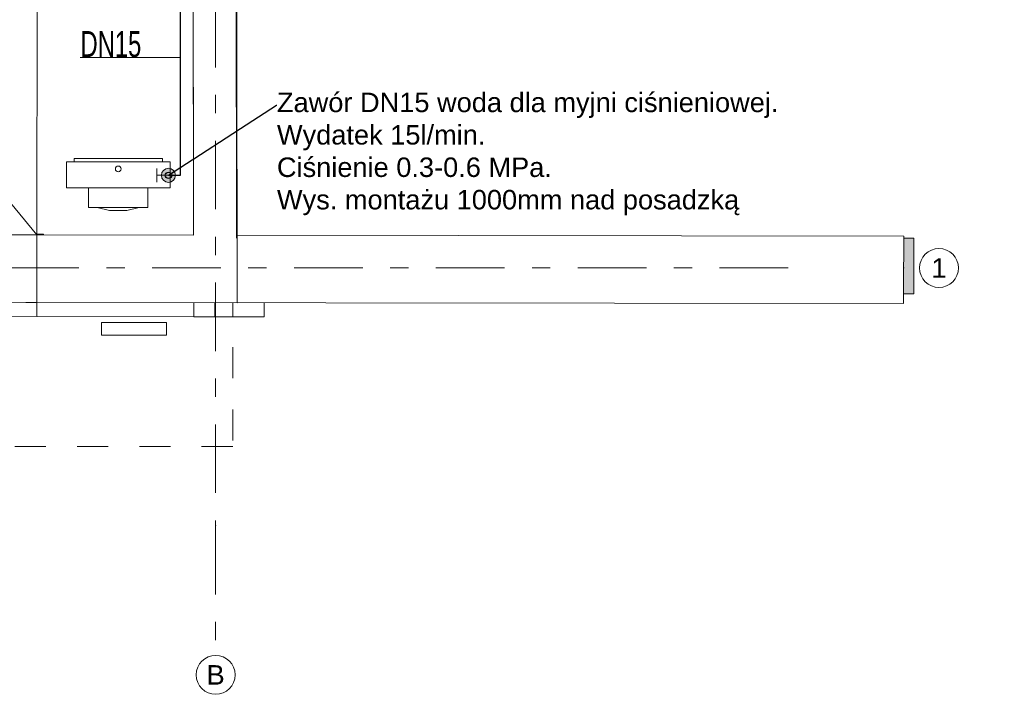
# Model space of a CAD drawing. Header units: millimetres. Extents: x 11681 to 15516, y 25095 to 29743.
# Tile 3 of 96: x 12773 to 13532, y 25096 to 25616. Entities that reach past the tile are written whole.
import ezdxf
from ezdxf import colors
from ezdxf.entities.mleader import LeaderData, LeaderLine
from ezdxf.enums import TextEntityAlignment as Align
from ezdxf.lldxf.tags import DXFTag
from ezdxf.math import Vec2, Vec3

# ---------------------------------------------------------------- set-up
doc = ezdxf.new("R2010")
doc.units = ezdxf.units.MM
for name, pattern in [('Przerywana', [48, 24, -24]), ('Przerywana podwójnie', [109.361107, 52.916665, -21.166666, 14.111111, -21.166666]), ('Wipeout_Contour', [100, 0, -100])]:
    doc.linetypes.add(name, pattern=pattern)
for name, color, linetype, lineweight, true_color in [('103-Z Zakres opracowania_Nr_pióra__95', 7, 'Continuous', 140, 0x7c7c7c), ('410-K Osie główne_Nr_pióra__95', 7, 'Continuous', 0, 0x7c7c7c), ('420-K Ściany_Nr_pióra__95', 7, 'Continuous', 13, 0x7c7c7c), ('460 - Stropy_Nr_pióra__95', 7, 'Continuous', 13, 0x7c7c7c), ('Nowe_154-Z Ciepłociągi_Nr_pióra__95', 7, 'Continuous', 20, 0x7c7c7c), ('Nowe_330 - W Wyposażenie_Nr_pióra__95', 7, 'Continuous', 25, 0x7c7c7c), ('Nowe_Drzwi Archicad_Nr_pióra__95', 7, 'Continuous', 20, 0x7c7c7c)]:
    doc.layers.add(name, color=color, linetype=linetype, lineweight=lineweight, true_color=true_color)
for name, color, linetype, lineweight in [('201-A Ppoż_Nr_pióra__31', 1, 'Continuous', 30), ('410-K Osie główne_Nr_pióra__11', 7, 'Continuous', 0), ('IS_Opisy_działek_Wodociag', 7, 'SOLID', 13), ('IS_Zimna_woda', 5, 'SOLID', 30), ('XREF', 8, 'Continuous', 9)]:
    doc.layers.add(name, color=color, linetype=linetype, lineweight=lineweight)
doc.layers.add('420-K Ściany', color=7, linetype='Continuous')
doc.layers.add('Nowe_Drzwi Archicad', color=7, linetype='Continuous')
doc.styles.get("Standard").update_dxf_attribs({"font": 'arial.ttf'})
doc.styles.add('STYL_AUTOMATYCZNY_1', font='arial.ttf')
doc.linetypes.add('PPOZ REI 60', pattern='A,0,[1,A.01 RZUT PARTERU1.Shx,S=1.984127,R=0,X=0,Y=0],-400,0', length=400)
tags = doc.linetypes.add('SOLID', pattern=[10, 10, 0]).pattern_tags.tags
tags[6:7] = [DXFTag(74, 4), DXFTag(75, 0), DXFTag(340, '0'), DXFTag(46, 0.0), DXFTag(50, 0.0), DXFTag(44, 0.0), DXFTag(45, 0.0)]
tags[4:5] = [DXFTag(74, 4), DXFTag(75, 0), DXFTag(340, '0'), DXFTag(46, 0.0), DXFTag(50, 0.0), DXFTag(44, 0.0), DXFTag(45, 0.0)]

# ---------------------------------------------------------------- blocks, each defined once
blk = doc.blocks.new('Drzwi garażowe_ segmentowe[1]_1')
at = {"layer": 'Nowe_Drzwi Archicad_Nr_pióra__95', "color": 8, "linetype": 'Continuous', "lineweight": 20, "true_color": 0x7c7c7c}
for p, q in [((164.76, 469.72), (164.25, 59.73)), ((164.25, 59.73), (504.76, 469.29)), ((504.76, 469.29), (164.76, 469.72)), ((504.25, 59.3), (164.76, 469.72)), ((504.25, 59.3), (504.76, 469.29)), ((159.25, 59.72), (159.25, 60.22)), ((159.25, 60.22), (164.25, 60.22)), ((164.25, 59.72), (159.25, 59.72)), ((164.25, 59.72), (159.25, 59.72)), ((164.25, 59.72), (159.25, 59.72)), ((164.17, -3.28), (164.25, 59.72)), ((164.17, -3.28), (164.25, 59.72)), ((164.25, 60.22), (164.25, 59.72)), ((164.25, 59.72), (164.25, 59.73)), ((164.25, 59.73), (504.25, 59.3)), ((504.25, 59.29), (164.25, 59.72)), ((504.17, -3.71), (504.25, 59.29)), ((504.17, -3.71), (504.25, 59.29)), ((504.25, 59.79), (509.25, 59.79)), ((504.25, 59.29), (504.25, 59.79)), ((504.25, 59.3), (504.25, 59.29)), ((509.25, 59.29), (504.25, 59.29)), ((504.25, 59.29), (509.25, 59.29)), ((504.25, 59.29), (509.25, 59.29)), ((509.25, 59.79), (509.25, 59.29))]:
    blk.add_line(p, q, dxfattribs=at)
blk = doc.blocks.new('parter 2025.10.15')
at = {"layer": '103-Z Zakres opracowania_Nr_pióra__95', "color": 8, "linetype": 'Przerywana', "lineweight": 5}
blk.add_lwpolyline([(-45.53, 3079.65), (654.37, 3079.65), (654.37, 2747.81), (1099.75, 2747.81), (1099.75, 2276.77), (655.29, 2276.77), (655.29, -103.95), (-45.53, -103.95)], close=True, dxfattribs=at)
at = {"layer": '201-A Ppoż_Nr_pióra__31', "color": 8, "linetype": 'PPOZ REI 60', "lineweight": 5}
blk.add_line((641.51, 2288.49), (641.51, -3.9), dxfattribs=at)
at = {"layer": '410-K Osie główne_Nr_pióra__95', "color": 8, "linetype": 'Przerywana podwójnie', "lineweight": 5}
for p, q in [((1084.69, 33.81), (1184.69, 33.81)), ((642.06, -164.96), (642.06, -264.96))]:
    blk.add_line(p, q, dxfattribs=at)
at = {"layer": '410-K Osie główne_Nr_pióra__95', "color": 8, "linetype": 'Continuous', "lineweight": 5}
for centre in [(1199.69, 33.81), (642.06, -279.96)]:
    blk.add_circle(centre, 15, dxfattribs=at)
at = {"layer": '410-K Osie główne_Nr_pióra__95', "color": 8, "linetype": 'Przerywana podwójnie', "lineweight": 5}
for p in [(1084.69, 33.81), (1084.69, 33.81), (642.06, -164.96), (642.06, -164.96)]:
    blk.add_point(p, dxfattribs=at)
at = {"layer": '420-K Ściany_Nr_pióra__95', "color": 8, "linetype": 'Continuous', "lineweight": 5, "flags": 128}
for points in [[(1180.44, 13.8), (1180.44, 56.8)], [(625.13, 13.8), (1180.44, 13.8)], [(679.55, 14.1), (625.15, 14.1)], [(625.15, 14.1), (625.15, -3.9)], [(679.55, -3.9), (679.55, 14.1)], [(164.17, -3.28), (504.17, -3.71)], [(504.17, -3.71), (625.15, -3.86)], [(625.15, -3.9), (679.55, -3.9)]]:
    blk.add_lwpolyline(points, dxfattribs=at)
at = {"layer": 'Nowe_154-Z Ciepłociągi_Nr_pióra__95', "color": 8, "linetype": 'Continuous', "lineweight": 5}
blk.add_line((583.21, 80.57), (550.83, 80.57), dxfattribs=at)
at = {"layer": 'Nowe_154-Z Ciepłociągi_Nr_pióra__95', "color": 8, "linetype": 'Continuous', "lineweight": 5, "flags": 128}
for points in [[(527.02, 95.71), (607.02, 95.71), (607.02, 115.71), (527.02, 115.71)], [(533.02, 115.71), (601.02, 115.71), (601.02, 118.21), (533.02, 118.21)], [(589.88, 95.71), (544.16, 95.71), (544.16, 80.57), (550.83, 80.57), (560.35, 78.21), (573.69, 78.21), (583.21, 80.57), (589.88, 80.57)]]:
    blk.add_lwpolyline(points, close=True, dxfattribs=at)
blk.add_lwpolyline([(564.82, 110.21, 1), (569.22, 110.21, 1)], format="xyb", close=True, dxfattribs=at)
at = {"layer": 'Nowe_330 - W Wyposażenie_Nr_pióra__95', "color": 8, "linetype": 'Continuous', "lineweight": 5, "flags": 128}
blk.add_lwpolyline([(604.17, -8.11), (554.17, -8.11), (554.17, -18.11), (604.17, -18.11)], close=True, dxfattribs=at)
at = {"layer": '410-K Osie główne_Nr_pióra__11', "color": 8, "lineweight": 5, "style": 'STYL_AUTOMATYCZNY_1'}
for s, p in [('1', (1199.69, 41.31)), ('B', (642.06, -272.46))]:
    blk.add_text(s, height=15, dxfattribs=at).set_placement(p, align=Align.TOP_CENTER)
at = {"color": 8, "linetype": 'Wipeout_Contour', "lineweight": 5, "ltscale": 6017.385693}
blk.add_wipeout([(655.29, 2276.77), (622.29, 2276.77), (625.07, 59.14), (658.07, 59.1)], dxfattribs=at).dxf.layer = '420-K Ściany'
at = {"color": 8, "linetype": 'Wipeout_Contour', "lineweight": 5, "ltscale": 3353.458654}
blk.add_wipeout([(504.18, 7.24), (1172.46, 6.4), (1172.46, 8.4), (504.18, 9.24)], dxfattribs=at).dxf.layer = '420-K Ściany'
at = {"layer": '420-K Ściany_Nr_pióra__95', "linetype": 'Continuous', "lineweight": 5}
blk.add_hatch(color=8, dxfattribs=at).paths.add_polyline_path([(658.08, 56.8), (658.13, 13.8), (1180.44, 13.8), (1180.44, 56.8)])
at = {"layer": '420-K Ściany_Nr_pióra__95', "color": 8, "linetype": 'Continuous', "lineweight": 5, "flags": 128}
for points in [[(622.29, 2276.77), (625.07, 59.14)], [(658.07, 59.1), (655.29, 2276.77)], [(1180.44, 56.8), (658.08, 56.8)]]:
    blk.add_lwpolyline(points, dxfattribs=at)
at = {"color": 8, "linetype": 'Wipeout_Contour', "lineweight": 5, "ltscale": 3353.922477}
blk.add_wipeout([(504.2, 19.24), (504.18, 9.24), (1172.46, 8.4), (1172.47, 18.4)], dxfattribs=at).dxf.layer = '420-K Ściany'
at = {"layer": '420-K Ściany_Nr_pióra__95', "linetype": 'Continuous', "lineweight": 5}
blk.add_hatch(color=8, dxfattribs=at).paths.add_polyline_path([(625.13, 13.84), (625.13, 13.8), (625.16, 13.84)])
at = {"layer": '420-K Ściany_Nr_pióra__95', "color": 8, "linetype": 'Continuous', "lineweight": 5, "flags": 128}
for points in [[(164.18, 7.67), (504.18, 7.24)], [(1172.46, 6.4), (1172.46, 8.4)], [(504.18, 7.24), (1172.46, 6.4)]]:
    blk.add_lwpolyline(points, dxfattribs=at)
at = {"color": 8, "linetype": 'Wipeout_Contour', "lineweight": 5, "ltscale": 3354.360551}
blk.add_wipeout([(504.2, 19.29), (504.2, 19.24), (1172.47, 18.4), (1172.47, 18.45)], dxfattribs=at).dxf.layer = '420-K Ściany'
at = {"color": 8, "linetype": 'Wipeout_Contour', "lineweight": 5, "ltscale": 3358.834743}
blk.add_wipeout([(504.2, 19.29), (1172.47, 18.45), (1172.52, 58.45), (504.25, 59.29)], dxfattribs=at).dxf.layer = '420-K Ściany'
at = {"layer": '410-K Osie główne_Nr_pióra__95', "color": 8, "linetype": 'Przerywana podwójnie', "lineweight": 5}
for p, q in [((642.06, 3303.44), (642.06, -164.96)), ((-63, 33.81), (1084.69, 33.81))]:
    blk.add_line(p, q, dxfattribs=at)
at = {"layer": '420-K Ściany_Nr_pióra__95', "color": 8, "linetype": 'Continuous', "lineweight": 5}
for q in [(508.25, 59.29), (509.25, 59.29)]:
    blk.add_line((504.25, 59.29), q, dxfattribs=at)
at = {"layer": '420-K Ściany_Nr_pióra__95', "color": 8, "linetype": 'Continuous', "lineweight": 5, "flags": 128}
for points in [[(621.93, 2570.7), (625.07, 59.14)], [(658.08, 56.8), (655.29, 2276.77)], [(504.25, 59.29), (164.25, 59.72)], [(504.25, 59.29), (164.25, 59.72)], [(504.17, -3.71), (504.25, 59.29)], [(504.18, 7.24), (504.18, 9.24), (504.2, 19.24), (504.2, 19.29), (504.25, 59.29)], [(625.07, 59.14), (504.25, 59.29)], [(625.07, 59.14), (504.25, 59.29)], [(1172.52, 58.45), (658.07, 59.1)], [(1172.47, 18.45), (1172.52, 58.45)], [(1172.46, 8.4), (1172.47, 18.4)], [(1172.47, 18.4), (1172.47, 18.45)]]:
    blk.add_lwpolyline(points, dxfattribs=at)
at = {"layer": '460 - Stropy_Nr_pióra__95', "color": 8, "linetype": 'Continuous', "lineweight": 5, "flags": 128}
blk.add_lwpolyline([(6.75, 7.87), (658.57, 7.05), (655.73, 2276.77), (655.14, 2747.25), (654.75, 3058.7), (10.58, 3058.7)], close=True, dxfattribs=at)
at = {"layer": 'Nowe_Drzwi Archicad', "color": 8, "linetype": 'Continuous', "lineweight": 5}
blk.add_blockref('Drzwi garażowe_ segmentowe[1]_1', (0, 0), dxfattribs=at)

msp = doc.modelspace()

# ---------------------------------------------------------------- block references
at = {"layer": 'XREF'}
msp.add_blockref('parter 2025.10.15', (12282.34, 25390.78), dxfattribs=at)

# ---------------------------------------------------------------- next in the draw order: hatches: boundary and pattern name
at = {"lineweight": 0, "transparency": 33554687}
h = msp.add_hatch(color=4, dxfattribs=at)
h.dxf.hatch_style = 1
edge = h.paths.add_edge_path()
edge.add_arc((12888.04, 25496.05), 5.44, 90, 450)

# ---------------------------------------------------------------- next in the draw order: linework, layer by layer
at = {"color": 4, "lineweight": 0}
for p, q in [((12879.1, 25490.83), (12879.1, 25501.26)), ((12888.04, 25496.05), (12879.1, 25496.05))]:
    msp.add_line(p, q, dxfattribs=at)
msp.add_circle((12888.04, 25496.05), 5.44, dxfattribs=at)
at = {"layer": 'IS_Opisy_działek_Wodociag', "ltscale": 0.01}
msp.add_lwpolyline([(12820, 25587.02), (12820, 25587.02), (12897.36, 25587.02)], dxfattribs=at)
at = {"layer": 'IS_Zimna_woda', "ltscale": 10}
for points in [[(12897.36, 25496.05), (12897.36, 28392.44)], [(12888.04, 25496.05), (12897.36, 25496.05)]]:
    msp.add_lwpolyline(points, dxfattribs=at)
msp.add_circle((12888.04, 25496.05), 2.5, dxfattribs=at)

# ---------------------------------------------------------------- next in the draw order: texts
at = {"layer": 'IS_Opisy_działek_Wodociag', "ltscale": 10, "insert": (12867.09, 25587.02), "char_height": 20, "attachment_point": 9, "line_spacing_factor": 0.75}
msp.add_mtext('\\C5;\\fArial Narrow|b0|i0;\\W0.8;DN15', dxfattribs=at)

# ---------------------------------------------------------------- next in the draw order: leaders
at = {"lineweight": 0}
ml = msp.add_multileader_mtext('Standard', dxfattribs=at)
ml.set_content('Zawór DN15 woda dla myjni ciśnieniowej. \\PWydatek 15l/min. \\PCiśnienie 0.3-0.6 MPa. \\PWys. montażu 1000mm nad posadzką')
ml.set_leader_properties()
ml.build(insert=Vec2(0, 0))
ml.multileader.update_dxf_attribs({"text_right_attachment_type": 6, "dogleg_length": 0.36, "arrow_head_size": 0.18})
ctx = ml.context
ctx.base_point, ctx.char_height, ctx.arrow_head_size, ctx.landing_gap_size, ctx.plane_origin = Vec3(12971.58, 25550.1), 15, 0.18, 0.09, Vec3(12904.21, 25455.54)
ctx.right_attachment = 6
notes = []
notes.append((ctx, [(0, (1, 1, 0), (12971.22, 25550.1), (1, 0), 0.36, [(0, [(12888.04, 25496.05)], 0, [])])]))
ctx.mtext.insert, ctx.mtext.width, ctx.mtext.flow_direction = Vec3(12971.67, 25559.8), 560.7419, 5
for ctx, leaders in notes:
    for number, flags, end, landing, length, lines in leaders:
        leader = LeaderData()
        leader.index, (leader.has_last_leader_line, leader.has_dogleg_vector, leader.attachment_direction) = number, flags
        leader.last_leader_point, leader.dogleg_vector, leader.dogleg_length = Vec3(end), Vec3(landing), length
        for number, points, colour, breaks in lines:
            line = LeaderLine()
            line.index, line.vertices, line.color, line.breaks = number, Vec3.list(points), colors.encode_raw_color(colour), breaks
            leader.lines.append(line)
        ctx.leaders.append(leader)

doc.saveas('drawing.dxf')
